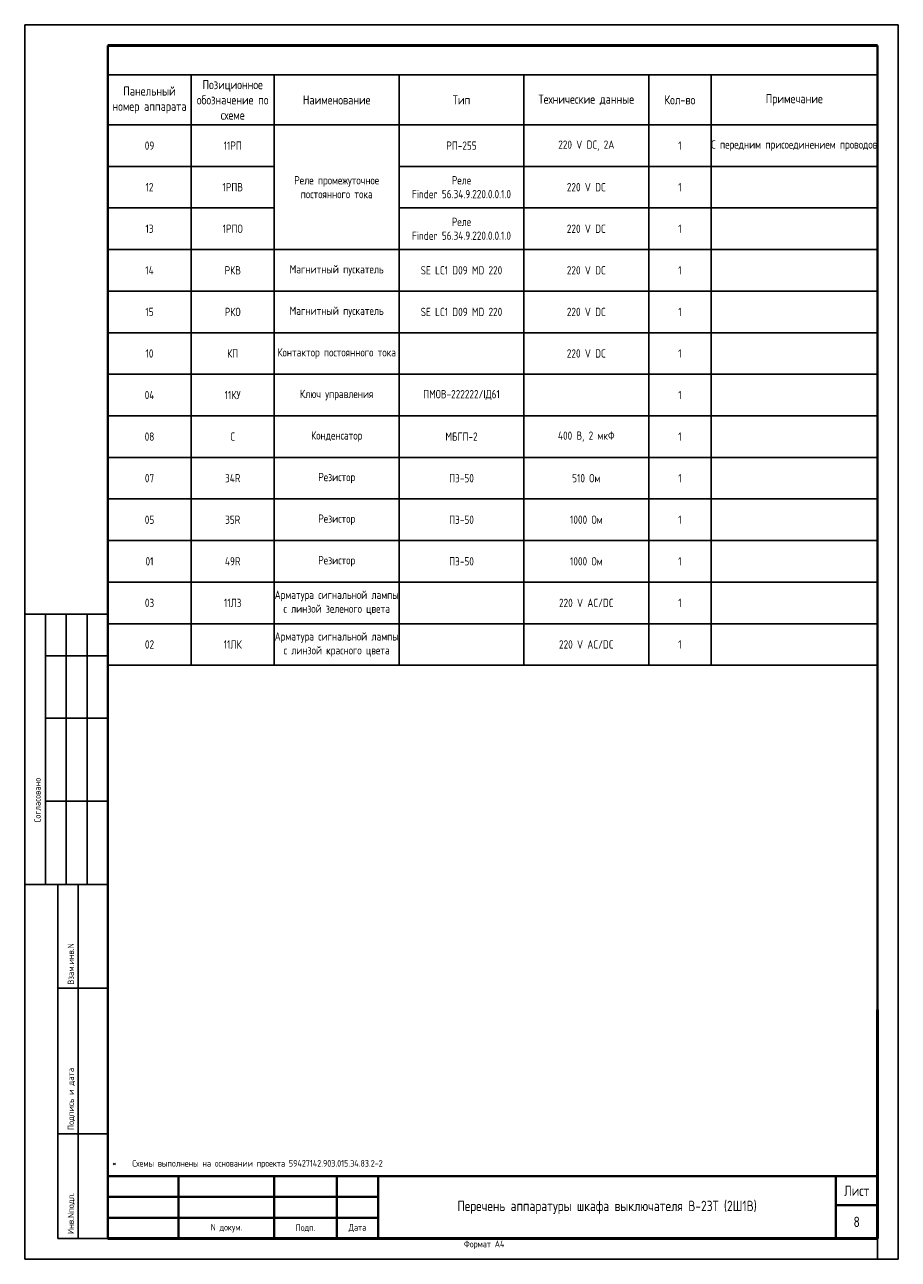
# Model space of a CAD drawing. Header units: millimetres. Extents: x 3972 to 7513, y 1417 to 2199.
# Tile 16 of 16: x 7208 to 7418, y 1779 to 2076. Entities that reach past the tile are written whole.
import ezdxf

# ---------------------------------------------------------------- set-up
doc = ezdxf.new("R2010")
doc.units = ezdxf.units.MM
doc.layers.add('основная 0.5', color=7, linetype='Continuous', lineweight=50)
doc.styles.add('SIMPLEX', font='GOST.ttf', dxfattribs={"height": 5})

msp = doc.modelspace()

# ---------------------------------------------------------------- linework, layer by layer
for p, q in [((7418.44, 2075.56), (7208.44, 2075.56)), ((7208.44, 2075.56), (7208.44, 1778.56)), ((7418.44, 1778.56), (7418.44, 2075.56)), ((7228.44, 2063.47), (7248.44, 2063.47)), ((7248.44, 2063.47), (7268.44, 2063.47)), ((7248.44, 2063.47), (7248.44, 2051.47)), ((7268.44, 2063.47), (7298.44, 2063.47)), ((7268.44, 2063.47), (7268.44, 2051.47)), ((7298.44, 2063.47), (7298.44, 2051.47)), ((7298.44, 2063.47), (7328.44, 2063.47)), ((7328.44, 2063.47), (7358.44, 2063.47)), ((7328.44, 2063.47), (7328.44, 2051.47)), ((7358.44, 2063.47), (7373.44, 2063.47)), ((7358.44, 2063.47), (7358.44, 2051.47)), ((7373.44, 2063.47), (7413.44, 2063.47)), ((7373.44, 2063.47), (7373.44, 2051.47)), ((7228.44, 2051.47), (7413.44, 2051.47)), ((7228.44, 2051.47), (7248.44, 2051.47)), ((7248.44, 2051.47), (7268.44, 2051.47)), ((7248.44, 2051.47), (7248.44, 2041.47)), ((7268.44, 2051.47), (7298.44, 2051.47)), ((7268.44, 2051.47), (7268.44, 2041.47)), ((7298.44, 2051.47), (7298.44, 2041.47)), ((7298.44, 2051.47), (7328.44, 2051.47)), ((7328.44, 2051.47), (7358.44, 2051.47)), ((7328.44, 2051.47), (7328.44, 2041.47)), ((7358.44, 2051.47), (7373.44, 2051.47)), ((7358.44, 2051.47), (7358.44, 2041.47)), ((7373.44, 2051.47), (7413.44, 2051.47)), ((7373.44, 2051.47), (7373.44, 2041.47)), ((7228.44, 2041.47), (7268.44, 2041.47)), ((7248.44, 2041.47), (7248.44, 2031.47)), ((7268.44, 2041.47), (7268.44, 2031.47)), ((7298.44, 2041.47), (7413.44, 2041.47)), ((7298.44, 2041.47), (7298.44, 2031.47)), ((7328.44, 2041.47), (7328.44, 2031.47)), ((7358.44, 2041.47), (7358.44, 2031.47)), ((7373.44, 2041.47), (7373.44, 2031.47)), ((7228.44, 2031.47), (7268.44, 2031.47)), ((7248.44, 2031.47), (7248.44, 2021.47)), ((7268.44, 2031.47), (7268.44, 2021.47)), ((7298.44, 2031.47), (7298.44, 2021.47)), ((7298.44, 2031.47), (7413.44, 2031.47)), ((7328.44, 2031.47), (7328.44, 2021.47)), ((7358.44, 2031.47), (7358.44, 2021.47)), ((7373.44, 2031.47), (7373.44, 2021.47)), ((7228.44, 2021.47), (7413.44, 2021.47)), ((7248.44, 2021.47), (7248.44, 2011.47)), ((7268.44, 2021.47), (7268.44, 2011.47)), ((7298.44, 2021.47), (7298.44, 2011.47)), ((7328.44, 2021.47), (7328.44, 2011.47)), ((7358.44, 2021.47), (7358.44, 2011.47)), ((7373.44, 2021.47), (7373.44, 2011.47)), ((7228.44, 2011.47), (7413.44, 2011.47)), ((7248.44, 2011.47), (7248.44, 2001.47)), ((7268.44, 2011.47), (7268.44, 2001.47)), ((7298.44, 2011.47), (7298.44, 2001.47)), ((7328.44, 2011.47), (7328.44, 2001.47)), ((7358.44, 2011.47), (7358.44, 2001.47)), ((7373.44, 2011.47), (7373.44, 2001.47)), ((7228.44, 2001.47), (7413.44, 2001.47)), ((7248.44, 2001.47), (7248.44, 1991.47)), ((7268.44, 2001.47), (7268.44, 1991.47)), ((7298.44, 2001.47), (7298.44, 1991.47)), ((7328.44, 2001.47), (7328.44, 1991.47)), ((7358.44, 2001.47), (7358.44, 1991.47)), ((7373.44, 2001.47), (7373.44, 1991.47)), ((7228.44, 1991.47), (7413.44, 1991.47)), ((7248.44, 1991.47), (7248.44, 1981.47)), ((7268.44, 1991.47), (7268.44, 1981.47)), ((7298.44, 1991.47), (7298.44, 1981.47)), ((7328.44, 1991.47), (7328.44, 1981.47)), ((7358.44, 1991.47), (7358.44, 1981.47)), ((7373.44, 1991.47), (7373.44, 1981.47)), ((7228.44, 1981.47), (7413.44, 1981.47)), ((7248.44, 1981.47), (7248.44, 1971.47)), ((7268.44, 1981.47), (7268.44, 1971.47)), ((7298.44, 1981.47), (7298.44, 1971.47)), ((7328.44, 1981.47), (7328.44, 1971.47)), ((7358.44, 1981.47), (7358.44, 1971.47)), ((7373.44, 1981.47), (7373.44, 1971.47)), ((7228.44, 1971.47), (7413.44, 1971.47)), ((7248.44, 1971.47), (7248.44, 1961.47)), ((7268.44, 1971.47), (7268.44, 1961.47)), ((7298.44, 1971.47), (7298.44, 1961.47)), ((7328.44, 1971.47), (7328.44, 1961.47)), ((7358.44, 1971.47), (7358.44, 1961.47)), ((7373.44, 1971.47), (7373.44, 1961.47)), ((7228.44, 1961.47), (7413.44, 1961.47)), ((7248.44, 1961.47), (7248.44, 1951.47)), ((7268.44, 1961.47), (7268.44, 1951.47)), ((7298.44, 1961.47), (7298.44, 1951.47)), ((7328.44, 1961.47), (7328.44, 1951.47)), ((7358.44, 1961.47), (7358.44, 1951.47)), ((7373.44, 1961.47), (7373.44, 1951.47)), ((7228.44, 1951.47), (7413.44, 1951.47)), ((7248.44, 1951.47), (7248.44, 1941.47)), ((7268.44, 1951.47), (7268.44, 1941.47)), ((7298.44, 1951.47), (7298.44, 1941.47)), ((7328.44, 1951.47), (7328.44, 1941.47)), ((7358.44, 1951.47), (7358.44, 1941.47)), ((7373.44, 1951.47), (7373.44, 1941.47)), ((7228.44, 1941.47), (7413.44, 1941.47)), ((7248.44, 1941.47), (7248.44, 1931.47)), ((7268.44, 1941.47), (7268.44, 1931.47)), ((7298.44, 1941.47), (7298.44, 1931.47)), ((7328.44, 1941.47), (7328.44, 1931.47)), ((7358.44, 1941.47), (7358.44, 1931.47)), ((7373.44, 1941.47), (7373.44, 1931.47)), ((7228.44, 1933.75), (7208.44, 1933.75)), ((7213.44, 1868.75), (7213.44, 1933.75)), ((7218.44, 1868.75), (7218.44, 1933.75)), ((7223.44, 1868.75), (7223.44, 1933.75)), ((7228.44, 1931.47), (7413.44, 1931.47)), ((7248.44, 1931.47), (7248.44, 1921.47)), ((7268.44, 1931.47), (7268.44, 1921.47)), ((7298.44, 1931.47), (7298.44, 1921.47)), ((7328.44, 1931.47), (7328.44, 1921.47)), ((7358.44, 1931.47), (7358.44, 1921.47)), ((7373.44, 1931.47), (7373.44, 1921.47)), ((7213.44, 1923.75), (7228.44, 1923.75)), ((7228.44, 1921.47), (7413.44, 1921.47)), ((7213.44, 1908.75), (7228.44, 1908.75)), ((7213.44, 1888.75), (7228.44, 1888.75)), ((7208.44, 1868.75), (7228.44, 1868.75)), ((7216.44, 1783.56), (7216.44, 1868.75)), ((7221.31, 1783.56), (7221.31, 1868.75)), ((7216.44, 1843.75), (7228.44, 1843.75)), ((7216.44, 1808.75), (7228.44, 1808.75)), ((7216.44, 1783.56), (7228.44, 1783.56)), ((7413.44, 1778.56), (7413.44, 1783.56)), ((7208.44, 1778.56), (7418.44, 1778.56))]:
    msp.add_line(p, q)
at = {"lineweight": 40}
for p, q in [((7413.44, 2070.56), (7413.44, 1783.56)), ((7228.44, 1798.55), (7293.44, 1798.55)), ((7403.44, 1798.56), (7403.44, 1783.56)), ((7228.44, 1793.55), (7293.44, 1793.55)), ((7403.44, 1791.56), (7413.44, 1791.56)), ((7228.44, 1788.55), (7293.44, 1788.55)), ((7228.44, 1783.56), (7413.44, 1783.56))]:
    msp.add_line(p, q, dxfattribs=at)
at = {"layer": 'основная 0.5', "lineweight": 40}
for p, q in [((7228.44, 1783.56), (7228.44, 2070.56)), ((7245.44, 1783.56), (7245.44, 1798.55)), ((7268.44, 1783.56), (7268.44, 1798.55)), ((7283.44, 1783.56), (7283.44, 1798.55)), ((7293.44, 1783.56), (7293.44, 1798.56)), ((7293.44, 1798.56), (7413.44, 1798.56))]:
    msp.add_line(p, q, dxfattribs=at)
at = {"layer": 'основная 0.5', "color": 0}
for p, q in [((7228.44, 2070.56), (7413.44, 2070.56)), ((7413.44, 1783.56), (7413.44, 1838.56)), ((7228.44, 1783.56), (7413.44, 1783.56))]:
    msp.add_line(p, q, dxfattribs=at)

# ---------------------------------------------------------------- texts
at = {"linetype": 'Continuous', "style": 'SIMPLEX'}
for s, p in [('Согласовано', (7212.27, 1883.62)), ('Взам.инв.N', (7220.27, 1844.62)), ('Подпись и дата', (7220.27, 1809.62)), ('Инв.Nподл.', (7220.27, 1784.62))]:
    msp.add_text(s, height=1.5, rotation=90, dxfattribs=at).set_placement(p)
at = {"attachment_point": 5, "style": 'SIMPLEX'}
for s, insert, char_height, width in [('Панельный номер аппарата', (7238.44, 2057.47), 2.2, 20), ('Позиционное обозначение по схеме', (7258.44, 2057.47), 2.2, 20), ('Наименование', (7283.44, 2057.47), 2.2, 30), ('Тип', (7313.44, 2057.47), 2.2, 30), ('Технические данные', (7343.44, 2057.47), 2.2, 30), ('Кол-во', (7365.94, 2057.47), 2.2, 15), ('Примечание', (7393.44, 2057.47), 2.2, 40), ('С передним присоединением проводов', (7393.44, 2046.47), 2, 40), ('09', (7238.44, 2046.47), 2, 20), ('11РП', (7258.44, 2046.47), 2, 20), ('РП-255', (7313.44, 2046.47), 2, 30), ('220 V DC, 2A', (7343.44, 2046.47), 2, 30), ('1', (7365.94, 2046.47), 2, 15), ('Реле \\PFinder 56.34.9.220.0.0.1.0', (7313.44, 2036.47), 2, 30), ('12', (7238.44, 2036.47), 2, 20), ('1РПВ', (7258.44, 2036.47), 2, 20), ('Реле промежуточное постоянного тока', (7283.44, 2036.47), 2, 30), ('220 V DC', (7343.44, 2036.47), 2, 30), ('1', (7365.94, 2036.47), 2, 15), ('Реле \\PFinder 56.34.9.220.0.0.1.0', (7313.44, 2026.47), 2, 30), ('13', (7238.44, 2026.47), 2, 20), ('1РПО', (7258.44, 2026.47), 2, 20), ('\\pxt12;220 V DC', (7343.44, 2026.47), 2, 30), ('1', (7365.94, 2026.47), 2, 15), ('14', (7238.44, 2016.47), 2, 20), ('РКВ', (7258.44, 2016.47), 2, 20), ('Магнитный пускатель', (7283.44, 2016.47), 2, 30), ('SE LC1 D09 MD 220', (7313.44, 2016.47), 2, 30), ('\\pxt12;220 V DC', (7343.44, 2016.47), 2, 30), ('1', (7365.94, 2016.47), 2, 15), ('15', (7238.44, 2006.47), 2, 20), ('РКО', (7258.44, 2006.47), 2, 20), ('Магнитный пускатель', (7283.44, 2006.47), 2, 30), ('SE LC1 D09 MD 220', (7313.44, 2006.47), 2, 30), ('1', (7365.94, 2006.47), 2, 15), ('\\pxt12;220 V DC', (7343.44, 2006.47), 2, 30), ('Контактор постоянного тока', (7283.44, 1996.47), 2, 30), ('10', (7238.44, 1996.47), 2, 20), ('КП', (7258.44, 1996.47), 2, 20), ('\\pxt12;220 V DC', (7343.44, 1996.47), 2, 30), ('1', (7365.94, 1996.47), 2, 15), ('04', (7238.44, 1986.47), 2, 20), ('11КУ', (7258.44, 1986.47), 2, 20), ('Ключ управления', (7283.44, 1986.47), 2, 30), ('ПМОВ-222222/IД61', (7313.44, 1986.47), 2, 30), ('1', (7365.94, 1986.47), 2, 15), ('08', (7238.44, 1976.47), 2, 20), ('С', (7258.44, 1976.47), 2, 20), ('Конденсатор', (7283.44, 1976.47), 2, 30), ('МБГП-2', (7313.44, 1976.47), 2, 30), ('\\pxt12;400 В, 2 мкФ', (7343.44, 1976.47), 2, 30), ('1', (7365.94, 1976.47), 2, 15), ('07', (7238.44, 1966.47), 2, 20), ('34R', (7258.44, 1966.47), 2, 20), ('Резистор', (7283.44, 1966.47), 2, 30), ('ПЭ-50', (7313.44, 1966.47), 2, 30), ('\\pxt12;510 Ом', (7343.44, 1966.47), 2, 30), ('1', (7365.94, 1966.47), 2, 15), ('05', (7238.44, 1956.47), 2, 20), ('35R', (7258.44, 1956.47), 2, 20), ('Резистор', (7283.44, 1956.47), 2, 30), ('ПЭ-50', (7313.44, 1956.47), 2, 30), ('\\pxt12;1000 Ом', (7343.44, 1956.47), 2, 30), ('1', (7365.94, 1956.47), 2, 15), ('01', (7238.44, 1946.47), 2, 20), ('49R', (7258.44, 1946.47), 2, 20), ('Резистор', (7283.44, 1946.47), 2, 30), ('ПЭ-50', (7313.44, 1946.47), 2, 30), ('\\pxt12;1000 Ом', (7343.44, 1946.47), 2, 30), ('1', (7365.94, 1946.47), 2, 15), ('Арматура сигнальной лампы с линзой зеленого цвета', (7283.44, 1936.47), 2, 30), ('03', (7238.44, 1936.47), 2, 20), ('11ЛЗ', (7258.44, 1936.47), 2, 20), ('220 V AC/DC', (7343.44, 1936.47), 2, 30), ('1', (7365.94, 1936.47), 2, 15), ('Арматура сигнальной лампы с линзой красного цвета', (7283.44, 1926.47), 2, 30), ('02', (7238.44, 1926.47), 2, 20), ('11ЛК', (7258.44, 1926.47), 2, 20), ('220 V AC/DC', (7343.44, 1926.47), 2, 30), ('1', (7365.94, 1926.47), 2, 15)]:
    msp.add_mtext(s, dxfattribs=dict(at, insert=insert, char_height=char_height, width=width))
at = {"lineweight": 35, "attachment_point": 5, "line_spacing_factor": 0.8, "style": 'SIMPLEX'}
for s, insert, char_height, width in [('\\pxi-3,l4,ql,t4;*^IСхемы выполнены на основании проекта 59427142.903.015.Э4.83.2-2', (7320.41, 1801.43), 1.6, 185), ('Лист', (7408.44, 1795.06), 2.5, 10), ('Перечень аппаратуры шкафа выключателя В-23Т (2Ш1В)', (7348.44, 1791.06), 2.5, 110), ('8', (7408.44, 1787.56), 2.5, 10), ('N докум.', (7256.94, 1786.06), 1.6, 23), ('Подп.', (7275.94, 1786.06), 1.6, 15), ('Дата', (7288.44, 1786.06), 1.6, 10)]:
    msp.add_mtext(s, dxfattribs=dict(at, insert=insert, char_height=char_height, width=width))
at = {"lineweight": 30, "insert": (7314.04, 1783.04), "char_height": 1.6, "attachment_point": 1, "style": 'SIMPLEX'}
msp.add_mtext_dynamic_manual_height_columns('Формат А4', width=45.8537, gutter_width=12.5, heights=[0], dxfattribs=at)

doc.saveas('drawing.dxf')
